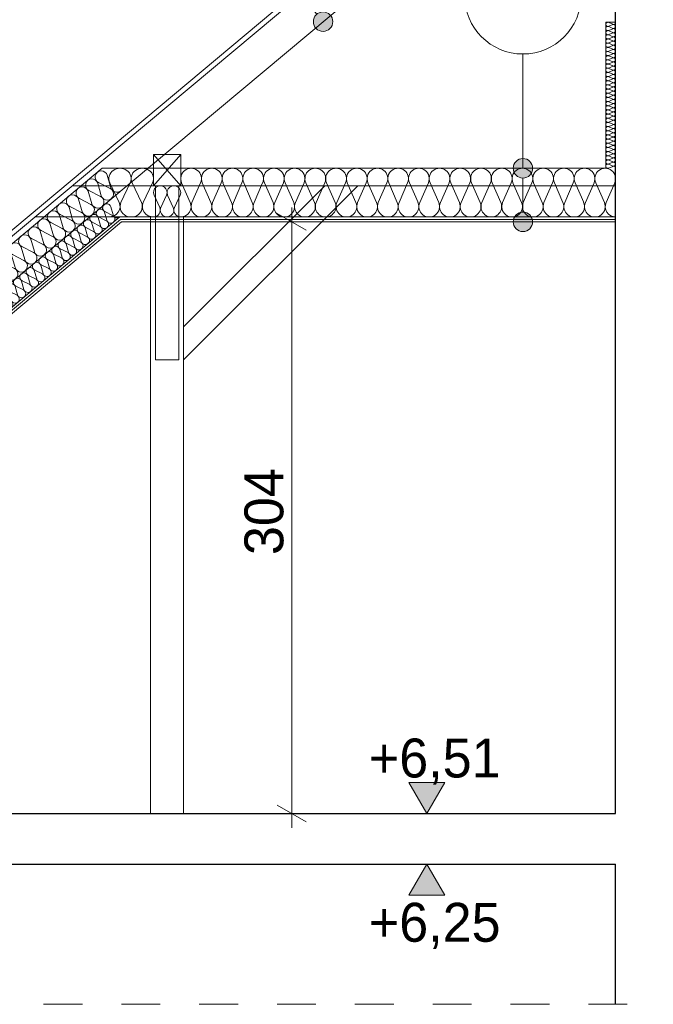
# Model space of a CAD drawing. Extents: x -149893 to 127691, y 5328 to 37028.
# Tile 69 of 88: x 70746 to 74003, y 18443 to 23501. Entities that reach past the tile are written whole.
import ezdxf

# ---------------------------------------------------------------- set-up
doc = ezdxf.new("R2010")
doc.units = 0
doc.header["$MEASUREMENT"] = 0
doc.linetypes.add('Przerywana', pattern=[400, 200, -200])
for name, color, linetype in [('Arch ocieplenie', 7, 'Continuous'), ('Arch opisy', 7, 'Continuous'), ('Arch wymiary', 7, 'Continuous'), ('Arch ściany działowe', 7, 'Continuous')]:
    doc.layers.add(name, color=color, linetype=linetype)
doc.layers.add('Arch ocieplenie_Nr_Pióra__24', color=7, linetype='Continuous', lineweight=13, true_color=0x029e21)
for name, color, linetype, lineweight in [('Arch opisy_Nr_Pióra__21', 7, 'Continuous', 13), ('Arch wymiary_Nr_Pióra__21', 7, 'Continuous', 13), ('Arch ściany działowe_Nr_Pióra__5', 7, 'Continuous', 13), ('INWENT DACH_Nr_Pióra__21', 7, 'Continuous', 13), ('INWENT KONST. DREWNIANA_Nr_Pióra__21', 7, 'Continuous', 13), ('INWENT OPISY_Nr_Pióra__21', 7, 'Continuous', 13), ('INWENT STROPY_Nr_Pióra__1', 7, 'Continuous', 25), ('INWENT.ŚCIANY_Nr_Pióra__1', 7, 'Continuous', 25)]:
    doc.layers.add(name, color=color, linetype=linetype, lineweight=lineweight)
doc.styles.add('GENERATED_STYLE_1', font='txt')
doc.dimstyles.new('GENERATED_STYLE__2', dxfattribs={"dimtxt": 200, "dimasz": 114, "dimexe": 0.18, "dimexo": 0, "dimgap": 0.09, "dimtad": 1, "dimdec": 0, "dimlfac": 0.1, "dimzin": 0, "dimdsep": 46, "dimtxsty": 'GENERATED_STYLE_1', "dimblk": 'ARROWHEAD_2', "dimblk1": 'ARROWHEAD_2', "dimblk2": 'ARROWHEAD_2', "dimcen": 0.09, "dimclrd": 7, "dimclre": 7, "dimclrt": 7, "dimazin": 0, "dimtfac": 1, "dimtdec": 4, "dimtmove": 0, "dimatfit": 3, "dimfxl": 0, "dimtolj": 1, "dimtzin": 0, "dimarcsym": 0})

# ---------------------------------------------------------------- blocks, each defined once
blk = doc.blocks.new('Ściana_21', base_point=(73808.8, 22462.8))
at = {"layer": 'Arch ściany działowe_Nr_Pióra__5', "linetype": 'Continuous'}
for p, q in [((73808.8, 22475.3), (71265.2, 22475.3)), ((71269.7, 22462.8), (73808.8, 22462.8)), ((73808.8, 22462.8), (73808.8, 22475.3))]:
    blk.add_line(p, q, dxfattribs=at)
blk = doc.blocks.new('Ściana_22', base_point=(73808.8, 22475.3))
at = {"layer": 'Arch ściany działowe_Nr_Pióra__5', "linetype": 'Continuous'}
for p, q in [((73808.8, 22487.8), (71260.7, 22487.8)), ((71265.2, 22475.3), (73808.8, 22475.3)), ((73808.8, 22475.3), (73808.8, 22487.8))]:
    blk.add_line(p, q, dxfattribs=at)
blk = doc.blocks.new('Ściana_23', base_point=(71269.7, 22462.8))
at = {"layer": 'Arch ściany działowe_Nr_Pióra__5', "linetype": 'Continuous'}
for p, q in [((71265.2, 22475.3), (68636.3, 20278.4)), ((68648.8, 20272.5), (71269.7, 22462.8))]:
    blk.add_line(p, q, dxfattribs=at)
blk = doc.blocks.new('Ściana_24', base_point=(71265.2, 22475.3))
at = {"layer": 'Arch ściany działowe_Nr_Pióra__5', "linetype": 'Continuous'}
for p, q in [((71260.7, 22487.8), (68623.8, 20284.2)), ((68636.3, 20278.4), (71265.2, 22475.3))]:
    blk.add_line(p, q, dxfattribs=at)
blk = doc.blocks.new('Izolacja cieplna 14_71', base_point=(71573.8, 22487.8))
at = {"layer": 'Arch ocieplenie_Nr_Pióra__24', "linetype": 'Continuous'}
for p, q in [((71578.3, 22663.3), (71622.5, 22562.3)), ((71631.5, 22562.3), (71675.8, 22663.3)), ((71684.7, 22663.3), (71729, 22562.3)), ((71737.9, 22562.3), (71782.2, 22663.3)), ((71791.1, 22663.3), (71835.4, 22562.3)), ((71844.3, 22562.3), (71888.6, 22663.3)), ((71897.6, 22663.3), (71941.8, 22562.3)), ((71950.8, 22562.3), (71995, 22663.3)), ((72004, 22663.3), (72048.3, 22562.3)), ((72057.2, 22562.3), (72101.5, 22663.3)), ((72110.4, 22663.3), (72154.7, 22562.3)), ((72163.6, 22562.3), (72207.9, 22663.3)), ((72216.8, 22663.3), (72261.1, 22562.3)), ((72270.1, 22562.3), (72314.3, 22663.3)), ((72323.3, 22663.3), (72367.5, 22562.3)), ((72376.5, 22562.3), (72420.8, 22663.3)), ((72429.7, 22663.3), (72474, 22562.3)), ((72482.9, 22562.3), (72527.2, 22663.3)), ((72536.1, 22663.3), (72580.4, 22562.3)), ((72589.3, 22562.3), (72633.6, 22663.3)), ((72642.6, 22663.3), (72686.8, 22562.3)), ((72695.8, 22562.3), (72740, 22663.3)), ((72749, 22663.3), (72793.3, 22562.3)), ((72802.2, 22562.3), (72846.5, 22663.3)), ((72855.4, 22663.3), (72899.7, 22562.3)), ((72908.6, 22562.3), (72952.9, 22663.3)), ((72961.8, 22663.3), (73006.1, 22562.3)), ((73015.1, 22562.3), (73059.3, 22663.3)), ((73068.3, 22663.3), (73112.5, 22562.3)), ((73121.5, 22562.3), (73165.8, 22663.3)), ((73174.7, 22663.3), (73219, 22562.3)), ((73227.9, 22562.3), (73272.2, 22663.3)), ((73281.1, 22663.3), (73325.4, 22562.3)), ((73334.3, 22562.3), (73378.6, 22663.3)), ((73387.6, 22663.3), (73431.8, 22562.3)), ((73440.8, 22562.3), (73485, 22663.3)), ((73494, 22663.3), (73538.3, 22562.3)), ((73547.2, 22562.3), (73591.5, 22663.3)), ((73600.4, 22663.3), (73644.7, 22562.3)), ((73653.6, 22562.3), (73697.9, 22663.3)), ((73706.8, 22663.3), (73751.1, 22562.3)), ((73760.1, 22562.3), (73804.3, 22663.3))]:
    blk.add_line(p, q, dxfattribs=at)
for centre, start_param, end_param in [((71627, 22684.7), 5.870392, 9.837571), ((71733.4, 22684.7), 5.870392, 9.837571), ((71839.9, 22684.7), 5.870392, 9.837571), ((71946.3, 22684.7), 5.870392, 9.837571), ((72052.7, 22684.7), 5.870392, 9.837571), ((72159.2, 22684.7), 5.870392, 9.837571), ((72265.6, 22684.7), 5.870392, 9.837571), ((72372, 22684.7), 5.870392, 9.837571), ((72478.4, 22684.7), 5.870392, 9.837571), ((72584.9, 22684.7), 5.870392, 9.837571), ((72691.3, 22684.7), 5.870392, 9.837571), ((72797.7, 22684.7), 5.870392, 9.837571), ((72904.2, 22684.7), 5.870392, 9.837571), ((73010.6, 22684.7), 5.870392, 9.837571), ((73117, 22684.7), 5.870392, 9.837571), ((73223.4, 22684.7), 5.870392, 9.837571), ((73329.9, 22684.7), 5.870392, 9.837571), ((73436.3, 22684.7), 5.870392, 9.837571), ((73542.7, 22684.7), 5.870392, 9.837571), ((73649.2, 22684.7), 5.870392, 9.837571), ((73755.6, 22684.7), 5.870392, 9.837571), ((71573.8, 22541), 4.712389, 6.695979), ((71680.2, 22541), 2.7288, 6.695979), ((71786.7, 22541), 2.7288, 6.695979), ((71893.1, 22541), 2.7288, 6.695979), ((71999.5, 22541), 2.7288, 6.695979), ((72105.9, 22541), 2.7288, 6.695979), ((72212.4, 22541), 2.7288, 6.695979), ((72318.8, 22541), 2.7288, 6.695979), ((72425.2, 22541), 2.7288, 6.695979), ((72531.7, 22541), 2.7288, 6.695979), ((72638.1, 22541), 2.7288, 6.695979), ((72744.5, 22541), 2.7288, 6.695979), ((72850.9, 22541), 2.7288, 6.695979), ((72957.4, 22541), 2.7288, 6.695979), ((73063.8, 22541), 2.7288, 6.695979), ((73170.2, 22541), 2.7288, 6.695979), ((73276.7, 22541), 2.7288, 6.695979), ((73383.1, 22541), 2.7288, 6.695979), ((73489.5, 22541), 2.7288, 6.695979), ((73595.9, 22541), 2.7288, 6.695979), ((73702.4, 22541), 2.7288, 6.695979), ((73808.8, 22541), 2.7288, 4.712389)]:
    blk.add_ellipse(centre, major_axis=(53.2, 0), ratio=0.999159, start_param=start_param, end_param=end_param, dxfattribs=at)
blk = doc.blocks.new('Izolacja cieplna 14_72', base_point=(68463.3, 20280.4))
at = {"layer": 'Arch ocieplenie_Nr_Pióra__24', "linetype": 'Continuous'}
for p, q in [((71151.5, 22664.2), (71210.8, 22634.8)), ((71215, 22638.2), (71196.6, 22701.8)), ((71116.6, 22556), (71098.2, 22619.6)), ((71102.3, 22623.1), (71161.7, 22593.7)), ((71165.8, 22597.1), (71147.4, 22660.7)), ((71067.4, 22514.9), (71049, 22578.5)), ((71053.2, 22582), (71112.5, 22552.6)), ((71018.3, 22473.8), (70999.9, 22537.4)), ((71004, 22540.9), (71063.3, 22511.5)), ((70969.1, 22432.7), (70950.7, 22496.3)), ((70954.8, 22499.8), (71014.1, 22470.4)), ((70870.8, 22350.5), (70852.3, 22414.1)), ((70856.5, 22417.6), (70915.8, 22388.2)), ((70919.9, 22391.6), (70901.5, 22455.2)), ((70905.7, 22458.7), (70965, 22429.3)), ((70821.6, 22309.5), (70803.2, 22373.1)), ((70807.3, 22376.5), (70866.6, 22347.1)), ((70772.4, 22268.4), (70754, 22332)), ((70758.1, 22335.4), (70817.5, 22306)), ((70723.2, 22227.3), (70704.8, 22290.9)), ((70709, 22294.3), (70768.3, 22264.9)), ((70624.9, 22145.1), (70606.5, 22208.7)), ((70610.6, 22212.1), (70669.9, 22182.7)), ((70674.1, 22186.2), (70655.7, 22249.8)), ((70659.8, 22253.2), (70719.1, 22223.8)), ((70575.7, 22104), (70557.3, 22167.6)), ((70561.4, 22171), (70620.8, 22141.6)), ((70526.5, 22062.9), (70508.1, 22126.5)), ((70512.3, 22129.9), (70571.6, 22100.5)), ((70477.4, 22021.8), (70459, 22085.4)), ((70463.1, 22088.8), (70522.4, 22059.4)), ((70364.7, 22006.7), (70424.1, 21977.2)), ((70428.2, 21980.7), (70409.8, 22044.3)), ((70413.9, 22047.8), (70473.2, 22018.3)), ((70329.8, 21898.5), (70311.4, 21962.1)), ((70315.6, 21965.6), (70374.9, 21936.2)), ((70379, 21939.6), (70360.6, 22003.2)), ((70280.7, 21857.4), (70262.3, 21921)), ((70266.4, 21924.5), (70325.7, 21895.1)), ((70231.5, 21816.3), (70213.1, 21879.9)), ((70217.2, 21883.4), (70276.5, 21854)), ((70182.3, 21775.2), (70163.9, 21838.8)), ((70168.1, 21842.3), (70227.4, 21812.9)), ((70084, 21693), (70065.6, 21756.6)), ((70069.7, 21760.1), (70129, 21730.7)), ((70133.2, 21734.1), (70114.7, 21797.7)), ((70118.9, 21801.2), (70178.2, 21771.8)), ((70034.8, 21651.9), (70016.4, 21715.5)), ((70020.5, 21719), (70079.9, 21689.6)), ((69985.6, 21610.9), (69967.2, 21674.4)), ((69971.4, 21677.9), (70030.7, 21648.5)), ((69936.5, 21569.8), (69918.1, 21633.4)), ((69922.2, 21636.8), (69981.5, 21607.4)), ((69838.1, 21487.6), (69819.7, 21551.2)), ((69823.8, 21554.6), (69883.2, 21525.2)), ((69887.3, 21528.7), (69868.9, 21592.3)), ((69873, 21595.7), (69932.3, 21566.3)), ((69788.9, 21446.5), (69770.5, 21510.1)), ((69774.7, 21513.5), (69834, 21484.1)), ((69739.8, 21405.4), (69721.4, 21469)), ((69725.5, 21472.4), (69784.8, 21443)), ((69690.6, 21364.3), (69672.2, 21427.9)), ((69676.3, 21431.3), (69735.6, 21401.9)), ((69578, 21349.1), (69637.3, 21319.7)), ((69641.4, 21323.2), (69623, 21386.8)), ((69627.1, 21390.2), (69686.5, 21360.8)), ((69543.1, 21241), (69524.7, 21304.6)), ((69528.8, 21308.1), (69588.1, 21278.6)), ((69592.2, 21282.1), (69573.8, 21345.7)), ((69493.9, 21199.9), (69475.5, 21263.5)), ((69479.6, 21267), (69538.9, 21237.6)), ((69444.7, 21158.8), (69426.3, 21222.4)), ((69430.5, 21225.9), (69489.8, 21196.5)), ((69395.6, 21117.7), (69377.1, 21181.3)), ((69381.3, 21184.8), (69440.6, 21155.4)), ((69297.2, 21035.5), (69278.8, 21099.1)), ((69282.9, 21102.6), (69342.2, 21073.2)), ((69346.4, 21076.6), (69328, 21140.2)), ((69332.1, 21143.7), (69391.4, 21114.3)), ((69248, 20994.4), (69229.6, 21058)), ((69233.8, 21061.5), (69293.1, 21032.1)), ((69198.9, 20953.3), (69180.5, 21016.9)), ((69184.6, 21020.4), (69243.9, 20991)), ((69149.7, 20912.3), (69131.3, 20975.8)), ((69135.4, 20979.3), (69194.7, 20949.9)), ((69051.3, 20830.1), (69032.9, 20893.7)), ((69037.1, 20897.1), (69096.4, 20867.7)), ((69100.5, 20871.2), (69082.1, 20934.8)), ((69086.2, 20938.2), (69145.6, 20908.8)), ((69002.2, 20789), (68983.8, 20852.6)), ((68987.9, 20856), (69047.2, 20826.6)), ((68953, 20747.9), (68934.6, 20811.5)), ((68938.7, 20814.9), (68998, 20785.5)), ((68903.8, 20706.8), (68885.4, 20770.4)), ((68889.5, 20773.8), (68948.9, 20744.4)), ((68791.2, 20691.6), (68850.5, 20662.2)), ((68854.6, 20665.7), (68836.2, 20729.3)), ((68840.4, 20732.7), (68899.7, 20703.3)), ((68756.3, 20583.5), (68737.9, 20647.1)), ((68742, 20650.5), (68801.3, 20621.1)), ((68805.5, 20624.6), (68787.1, 20688.2)), ((68707.1, 20542.4), (68688.7, 20606)), ((68692.8, 20609.5), (68752.2, 20580)), ((68658, 20501.3), (68639.5, 20564.9)), ((68643.7, 20568.4), (68703, 20539)), ((68608.8, 20460.2), (68590.4, 20523.8)), ((68594.5, 20527.3), (68653.8, 20497.9)), ((68510.4, 20378), (68492, 20441.6)), ((68496.2, 20445.1), (68555.5, 20415.7)), ((68559.6, 20419.1), (68541.2, 20482.7)), ((68545.3, 20486.2), (68604.6, 20456.8)), ((68461.3, 20336.9), (68442.9, 20400.5)), ((68447, 20404), (68506.3, 20374.6)), ((68397.8, 20362.9), (68457.1, 20333.5))]:
    blk.add_line(p, q, dxfattribs=at)
for centre, start_param, end_param in [((71165.8, 22692.8), 5.870392, 9.837571), ((71116.7, 22651.7), 5.870392, 9.837571), ((71067.5, 22610.6), 5.870392, 9.837571), ((71196.5, 22606.1), 2.7288, 6.695979), ((71245.7, 22647.2), 2.7288, 4.712389), ((70969.1, 22528.4), 5.870392, 9.837571), ((71018.3, 22569.5), 5.870392, 9.837571), ((71147.4, 22565), 2.7288, 6.695979), ((70920, 22487.3), 5.870392, 9.837571), ((71049, 22482.8), 2.7288, 6.695979), ((71098.2, 22523.9), 2.7288, 6.695979), ((70870.8, 22446.2), 5.870392, 9.837571), ((70999.8, 22441.7), 2.7288, 6.695979), ((70821.6, 22405.1), 5.870392, 9.837571), ((70950.7, 22400.6), 2.7288, 6.695979), ((70772.4, 22364.1), 5.870392, 9.837571), ((70901.5, 22359.5), 2.7288, 6.695979), ((70674.1, 22281.9), 5.870392, 9.837571), ((70723.3, 22323), 5.870392, 9.837571), ((70852.3, 22318.5), 2.7288, 6.695979), ((70624.9, 22240.8), 5.870392, 9.837571), ((70754, 22236.3), 2.7288, 6.695979), ((70803.1, 22277.4), 2.7288, 6.695979), ((70575.8, 22199.7), 5.870392, 9.837571), ((70704.8, 22195.2), 2.7288, 6.695979), ((70526.6, 22158.6), 5.870392, 9.837571), ((70655.6, 22154.1), 2.7288, 6.695979), ((70428.2, 22076.4), 5.870392, 9.837571), ((70477.4, 22117.5), 5.870392, 9.837571), ((70606.4, 22113), 2.7288, 6.695979), ((70379.1, 22035.3), 5.870392, 9.837571), ((70508.1, 22030.8), 2.7288, 6.695979), ((70557.3, 22071.9), 2.7288, 6.695979), ((70329.9, 21994.2), 5.870392, 9.837571), ((70458.9, 21989.7), 2.7288, 6.695979), ((70280.7, 21953.1), 5.870392, 9.837571), ((70409.7, 21948.6), 2.7288, 6.695979), ((70182.4, 21870.9), 5.870392, 9.837571), ((70231.5, 21912), 5.870392, 9.837571), ((70360.6, 21907.5), 2.7288, 6.695979), ((70133.2, 21829.8), 5.870392, 9.837571), ((70262.2, 21825.3), 2.7288, 6.695979), ((70311.4, 21866.4), 2.7288, 6.695979), ((70084, 21788.7), 5.870392, 9.837571), ((70213.1, 21784.2), 2.7288, 6.695979), ((70034.8, 21747.6), 5.870392, 9.837571), ((70163.9, 21743.1), 2.7288, 6.695979), ((69985.7, 21706.5), 5.870392, 9.837571), ((70114.7, 21702), 2.7288, 6.695979), ((69887.3, 21624.4), 5.870392, 9.837571), ((69936.5, 21665.4), 5.870392, 9.837571), ((70065.5, 21660.9), 2.7288, 6.695979), ((69838.2, 21583.3), 5.870392, 9.837571), ((69967.2, 21578.8), 2.7288, 6.695979), ((70016.4, 21619.9), 2.7288, 6.695979), ((69789, 21542.2), 5.870392, 9.837571), ((69918, 21537.7), 2.7288, 6.695979), ((69739.8, 21501.1), 5.870392, 9.837571), ((69868.8, 21496.6), 2.7288, 6.695979), ((69641.5, 21418.9), 5.870392, 9.837571), ((69690.6, 21460), 5.870392, 9.837571), ((69819.7, 21455.5), 2.7288, 6.695979), ((69592.3, 21377.8), 5.870392, 9.837571), ((69721.3, 21373.3), 2.7288, 6.695979), ((69770.5, 21414.4), 2.7288, 6.695979), ((69543.1, 21336.7), 5.870392, 9.837571), ((69672.1, 21332.2), 2.7288, 6.695979), ((69493.9, 21295.6), 5.870392, 9.837571), ((69623, 21291.1), 2.7288, 6.695979), ((69395.6, 21213.4), 5.870392, 9.837571), ((69444.8, 21254.5), 5.870392, 9.837571), ((69573.8, 21250), 2.7288, 6.695979), ((69346.4, 21172.3), 5.870392, 9.837571), ((69475.5, 21167.8), 2.7288, 6.695979), ((69524.6, 21208.9), 2.7288, 6.695979), ((69297.2, 21131.2), 5.870392, 9.837571), ((69426.3, 21126.7), 2.7288, 6.695979), ((69248.1, 21090.1), 5.870392, 9.837571), ((69377.1, 21085.6), 2.7288, 6.695979), ((69198.9, 21049), 5.870392, 9.837571), ((69327.9, 21044.5), 2.7288, 6.695979), ((69100.6, 20966.8), 5.870392, 9.837571), ((69149.7, 21007.9), 5.870392, 9.837571), ((69278.8, 21003.4), 2.7288, 6.695979), ((69051.4, 20925.8), 5.870392, 9.837571), ((69180.4, 20921.3), 2.7288, 6.695979), ((69229.6, 20962.3), 2.7288, 6.695979), ((69002.2, 20884.7), 5.870392, 9.837571), ((69131.2, 20880.2), 2.7288, 6.695979), ((68953, 20843.6), 5.870392, 9.837571), ((69082.1, 20839.1), 2.7288, 6.695979), ((68854.7, 20761.4), 5.870392, 9.837571), ((68903.9, 20802.5), 5.870392, 9.837571), ((69032.9, 20798), 2.7288, 6.695979), ((68805.5, 20720.3), 5.870392, 9.837571), ((68934.5, 20715.8), 2.7288, 6.695979), ((68983.7, 20756.9), 2.7288, 6.695979), ((68756.3, 20679.2), 5.870392, 9.837571), ((68885.4, 20674.7), 2.7288, 6.695979), ((68707.2, 20638.1), 5.870392, 9.837571), ((68836.2, 20633.6), 2.7288, 6.695979), ((68608.8, 20555.9), 5.870392, 9.837571), ((68658, 20597), 5.870392, 9.837571), ((68787, 20592.5), 2.7288, 6.695979), ((68559.6, 20514.8), 5.870392, 9.837571), ((68688.7, 20510.3), 2.7288, 6.695979), ((68737.9, 20551.4), 2.7288, 6.695979), ((68510.5, 20473.7), 5.870392, 9.837571), ((68639.5, 20469.2), 2.7288, 6.695979), ((68461.3, 20432.6), 5.870392, 9.837571), ((68590.3, 20428.1), 2.7288, 6.695979), ((68412.1, 20391.5), 5.870392, 9.837571), ((68541.2, 20387), 2.7288, 6.695979), ((68492, 20345.9), 2.7288, 6.695979), ((68442.8, 20304.8), 4.712389, 6.695979)]:
    blk.add_ellipse(centre, major_axis=(24.6, 20.5), ratio=0.995622, start_param=start_param, end_param=end_param, dxfattribs=at)
blk = doc.blocks.new('Izolacja cieplna 14_73', base_point=(68609.1, 20271.9))
at = {"layer": 'Arch ocieplenie_Nr_Pióra__24', "linetype": 'Continuous'}
for p, q in [((71193.8, 22470.8), (71181.5, 22513.2)), ((71184.3, 22515.5), (71223.8, 22495.9)), ((71226.6, 22498.2), (71214.3, 22540.5)), ((71118.8, 22460.8), (71158.4, 22441.2)), ((71161.1, 22443.5), (71148.8, 22485.8)), ((71151.6, 22488.1), (71191.1, 22468.5)), ((71095.6, 22388.7), (71083.3, 22431.1)), ((71086.1, 22433.4), (71125.6, 22413.8)), ((71128.4, 22416.1), (71116.1, 22458.5)), ((71030.2, 22334), (71017.9, 22376.4)), ((71020.6, 22378.7), (71060.1, 22359.1)), ((71062.9, 22361.4), (71050.6, 22403.8)), ((71053.4, 22406.1), (71092.9, 22386.4)), ((70964.7, 22279.3), (70952.4, 22321.7)), ((70955.1, 22324), (70994.7, 22304.4)), ((70997.4, 22306.7), (70985.1, 22349)), ((70987.9, 22351.3), (71027.4, 22331.7)), ((70899.2, 22224.6), (70886.9, 22267)), ((70889.7, 22269.3), (70929.2, 22249.7)), ((70932, 22251.9), (70919.7, 22294.3)), ((70922.4, 22296.6), (70961.9, 22277)), ((70833.7, 22169.9), (70821.5, 22212.3)), ((70824.2, 22214.6), (70863.7, 22194.9)), ((70866.5, 22197.2), (70854.2, 22239.6)), ((70856.9, 22241.9), (70896.5, 22222.3)), ((70768.3, 22115.2), (70756, 22157.5)), ((70758.7, 22159.8), (70798.3, 22140.2)), ((70801, 22142.5), (70788.7, 22184.9)), ((70791.5, 22187.2), (70831, 22167.6)), ((70693.3, 22105.1), (70732.8, 22085.5)), ((70735.5, 22087.8), (70723.2, 22130.2)), ((70726, 22132.5), (70765.5, 22112.9)), ((70670.1, 22033.1), (70657.8, 22075.5)), ((70660.5, 22077.8), (70700, 22058.1)), ((70702.8, 22060.4), (70690.5, 22102.8)), ((70604.6, 21978.4), (70592.3, 22020.8)), ((70595.1, 22023.1), (70634.6, 22003.4)), ((70637.3, 22005.7), (70625, 22048.1)), ((70627.8, 22050.4), (70667.3, 22030.8)), ((70539.1, 21923.7), (70526.8, 21966)), ((70529.6, 21968.3), (70569.1, 21948.7)), ((70571.9, 21951), (70559.6, 21993.4)), ((70562.3, 21995.7), (70601.8, 21976.1)), ((70473.6, 21868.9), (70461.4, 21911.3)), ((70464.1, 21913.6), (70503.6, 21894)), ((70506.4, 21896.3), (70494.1, 21938.7)), ((70496.8, 21941), (70536.4, 21921.4)), ((70408.2, 21814.2), (70395.9, 21856.6)), ((70398.6, 21858.9), (70438.2, 21839.3)), ((70440.9, 21841.6), (70428.6, 21884)), ((70431.4, 21886.3), (70470.9, 21866.6)), ((70342.7, 21759.5), (70330.4, 21801.9)), ((70333.2, 21804.2), (70372.7, 21784.6)), ((70375.4, 21786.9), (70363.1, 21829.3)), ((70365.9, 21831.6), (70405.4, 21811.9)), ((70310, 21732.2), (70297.7, 21774.5)), ((70300.4, 21776.8), (70340, 21757.2)), ((70244.5, 21677.4), (70232.2, 21719.8)), ((70235, 21722.1), (70274.5, 21702.5)), ((70277.2, 21704.8), (70264.9, 21747.2)), ((70267.7, 21749.5), (70307.2, 21729.9)), ((70179, 21622.7), (70166.7, 21665.1)), ((70169.5, 21667.4), (70209, 21647.8)), ((70211.8, 21650.1), (70199.5, 21692.5)), ((70202.2, 21694.8), (70241.7, 21675.1)), ((70113.6, 21568), (70101.3, 21610.4)), ((70104, 21612.7), (70143.5, 21593.1)), ((70146.3, 21595.4), (70134, 21637.8)), ((70136.7, 21640.1), (70176.3, 21620.4)), ((70048.1, 21513.3), (70035.8, 21555.7)), ((70038.5, 21558), (70078.1, 21538.4)), ((70080.8, 21540.7), (70068.5, 21583)), ((70071.3, 21585.3), (70110.8, 21565.7)), ((69982.6, 21458.6), (69970.3, 21501)), ((69973.1, 21503.3), (70012.6, 21483.6)), ((70015.3, 21485.9), (70003.1, 21528.3)), ((70005.8, 21530.6), (70045.3, 21511)), ((69907.6, 21448.6), (69947.1, 21428.9)), ((69949.9, 21431.2), (69937.6, 21473.6)), ((69940.3, 21475.9), (69979.9, 21456.3)), ((69884.4, 21376.5), (69872.1, 21418.9)), ((69874.9, 21421.2), (69914.4, 21401.6)), ((69917.1, 21403.9), (69904.8, 21446.3)), ((69818.9, 21321.8), (69806.6, 21364.2)), ((69809.4, 21366.5), (69848.9, 21346.9)), ((69851.7, 21349.2), (69839.4, 21391.5)), ((69842.1, 21393.8), (69881.7, 21374.2)), ((69753.5, 21267.1), (69741.2, 21309.5)), ((69743.9, 21311.8), (69783.4, 21292.1)), ((69786.2, 21294.4), (69773.9, 21336.8)), ((69776.7, 21339.1), (69816.2, 21319.5)), ((69688, 21212.4), (69675.7, 21254.7)), ((69678.4, 21257), (69718, 21237.4)), ((69720.7, 21239.7), (69708.4, 21282.1)), ((69711.2, 21284.4), (69750.7, 21264.8)), ((69622.5, 21157.7), (69610.2, 21200)), ((69613, 21202.3), (69652.5, 21182.7)), ((69655.2, 21185), (69643, 21227.4)), ((69645.7, 21229.7), (69685.2, 21210.1)), ((69557, 21102.9), (69544.8, 21145.3)), ((69547.5, 21147.6), (69587, 21128)), ((69589.8, 21130.3), (69577.5, 21172.7)), ((69580.2, 21175), (69619.8, 21155.4)), ((69524.3, 21075.6), (69512, 21118)), ((69514.8, 21120.3), (69554.3, 21100.6)), ((69458.8, 21020.9), (69446.5, 21063.2)), ((69449.3, 21065.5), (69488.8, 21045.9)), ((69491.6, 21048.2), (69479.3, 21090.6)), ((69482, 21092.9), (69521.6, 21073.3)), ((69393.4, 20966.2), (69381.1, 21008.5)), ((69383.8, 21010.8), (69423.3, 20991.2)), ((69426.1, 20993.5), (69413.8, 21035.9)), ((69416.6, 21038.2), (69456.1, 21018.6)), ((69327.9, 20911.4), (69315.6, 20953.8)), ((69318.4, 20956.1), (69357.9, 20936.5)), ((69360.6, 20938.8), (69348.3, 20981.2)), ((69351.1, 20983.5), (69390.6, 20963.9)), ((69262.4, 20856.7), (69250.1, 20899.1)), ((69252.9, 20901.4), (69292.4, 20881.8)), ((69295.2, 20884.1), (69282.9, 20926.5)), ((69285.6, 20928.8), (69325.1, 20909.1)), ((69196.9, 20802), (69184.7, 20844.4)), ((69187.4, 20846.7), (69226.9, 20827.1)), ((69229.7, 20829.4), (69217.4, 20871.7)), ((69220.1, 20874), (69259.7, 20854.4)), ((69121.9, 20792), (69161.5, 20772.4)), ((69164.2, 20774.6), (69151.9, 20817)), ((69154.7, 20819.3), (69194.2, 20799.7)), ((69098.7, 20719.9), (69086.4, 20762.3)), ((69089.2, 20764.6), (69128.7, 20745)), ((69131.5, 20747.3), (69119.2, 20789.7)), ((69033.3, 20665.2), (69021, 20707.6)), ((69023.7, 20709.9), (69063.3, 20690.3)), ((69066, 20692.6), (69053.7, 20735)), ((69056.5, 20737.3), (69096, 20717.6)), ((68967.8, 20610.5), (68955.5, 20652.9)), ((68958.3, 20655.2), (68997.8, 20635.6)), ((69000.5, 20637.9), (68988.2, 20680.2)), ((68991, 20682.5), (69030.5, 20662.9)), ((68902.3, 20555.8), (68890, 20598.2)), ((68892.8, 20600.5), (68932.3, 20580.8)), ((68935.1, 20583.1), (68922.8, 20625.5)), ((68925.5, 20627.8), (68965, 20608.2)), ((68836.9, 20501.1), (68824.6, 20543.5)), ((68827.3, 20545.8), (68866.8, 20526.1)), ((68869.6, 20528.4), (68857.3, 20570.8)), ((68860, 20573.1), (68899.6, 20553.5)), ((68771.4, 20446.4), (68759.1, 20488.7)), ((68761.8, 20491), (68801.4, 20471.4)), ((68804.1, 20473.7), (68791.8, 20516.1)), ((68794.6, 20518.4), (68834.1, 20498.8)), ((68696.4, 20436.3), (68735.9, 20416.7)), ((68738.6, 20419), (68726.4, 20461.4)), ((68729.1, 20463.7), (68768.6, 20444.1)), ((68673.2, 20364.3), (68660.9, 20406.7)), ((68663.6, 20409), (68703.2, 20389.3)), ((68705.9, 20391.6), (68693.6, 20434)), ((68607.7, 20309.6), (68595.4, 20352)), ((68598.2, 20354.3), (68637.7, 20334.6)), ((68640.4, 20336.9), (68628.1, 20379.3)), ((68630.9, 20381.6), (68670.4, 20362)), ((68565.4, 20326.9), (68605, 20307.3))]:
    blk.add_line(p, q, dxfattribs=at)
for centre, start_param, end_param in [((71161.1, 22507.2), 5.870392, 9.837571), ((71193.8, 22534.6), 5.870392, 9.837571), ((71095.6, 22452.5), 5.870392, 9.837571), ((71128.3, 22479.9), 5.870392, 9.837571), ((71181.6, 22449.4), 2.7288, 6.695979), ((71214.3, 22476.8), 2.7288, 6.695979), ((71247, 22504.1), 2.7288, 4.712389), ((71030.1, 22397.8), 5.870392, 9.837571), ((71062.9, 22425.1), 5.870392, 9.837571), ((71116.1, 22394.7), 2.7288, 6.695979), ((71148.8, 22422.1), 2.7288, 6.695979), ((70964.7, 22343.1), 5.870392, 9.837571), ((70997.4, 22370.4), 5.870392, 9.837571), ((71050.6, 22340), 2.7288, 6.695979), ((71083.4, 22367.4), 2.7288, 6.695979), ((70899.2, 22288.3), 5.870392, 9.837571), ((70931.9, 22315.7), 5.870392, 9.837571), ((71017.9, 22312.6), 2.7288, 6.695979), ((70866.5, 22261), 5.870392, 9.837571), ((70952.4, 22257.9), 2.7288, 6.695979), ((70985.2, 22285.3), 2.7288, 6.695979), ((70801, 22206.3), 5.870392, 9.837571), ((70833.7, 22233.6), 5.870392, 9.837571), ((70886.9, 22203.2), 2.7288, 6.695979), ((70919.7, 22230.6), 2.7288, 6.695979), ((70735.5, 22151.6), 5.870392, 9.837571), ((70768.3, 22178.9), 5.870392, 9.837571), ((70821.5, 22148.5), 2.7288, 6.695979), ((70854.2, 22175.9), 2.7288, 6.695979), ((70670, 22096.8), 5.870392, 9.837571), ((70702.8, 22124.2), 5.870392, 9.837571), ((70756, 22093.8), 2.7288, 6.695979), ((70788.7, 22121.1), 2.7288, 6.695979), ((70604.6, 22042.1), 5.870392, 9.837571), ((70637.3, 22069.5), 5.870392, 9.837571), ((70690.5, 22039.1), 2.7288, 6.695979), ((70723.3, 22066.4), 2.7288, 6.695979), ((70539.1, 21987.4), 5.870392, 9.837571), ((70571.8, 22014.8), 5.870392, 9.837571), ((70657.8, 22011.7), 2.7288, 6.695979), ((70473.6, 21932.7), 5.870392, 9.837571), ((70506.4, 21960.1), 5.870392, 9.837571), ((70592.3, 21957), 2.7288, 6.695979), ((70625.1, 21984.4), 2.7288, 6.695979), ((70440.9, 21905.3), 5.870392, 9.837571), ((70526.8, 21902.3), 2.7288, 6.695979), ((70559.6, 21929.6), 2.7288, 6.695979), ((70375.4, 21850.6), 5.870392, 9.837571), ((70408.2, 21878), 5.870392, 9.837571), ((70461.4, 21847.6), 2.7288, 6.695979), ((70494.1, 21874.9), 2.7288, 6.695979), ((70310, 21795.9), 5.870392, 9.837571), ((70342.7, 21823.3), 5.870392, 9.837571), ((70395.9, 21792.9), 2.7288, 6.695979), ((70428.6, 21820.2), 2.7288, 6.695979), ((70244.5, 21741.2), 5.870392, 9.837571), ((70277.2, 21768.6), 5.870392, 9.837571), ((70330.4, 21738.1), 2.7288, 6.695979), ((70363.2, 21765.5), 2.7288, 6.695979), ((70179, 21686.5), 5.870392, 9.837571), ((70211.7, 21713.8), 5.870392, 9.837571), ((70265, 21683.4), 2.7288, 6.695979), ((70297.7, 21710.8), 2.7288, 6.695979), ((70113.5, 21631.8), 5.870392, 9.837571), ((70146.3, 21659.1), 5.870392, 9.837571), ((70232.2, 21656.1), 2.7288, 6.695979), ((70080.8, 21604.4), 5.870392, 9.837571), ((70166.8, 21601.4), 2.7288, 6.695979), ((70199.5, 21628.7), 2.7288, 6.695979), ((70015.3, 21549.7), 5.870392, 9.837571), ((70048.1, 21577.1), 5.870392, 9.837571), ((70101.3, 21546.6), 2.7288, 6.695979), ((70134, 21574), 2.7288, 6.695979), ((69949.9, 21495), 5.870392, 9.837571), ((69982.6, 21522.3), 5.870392, 9.837571), ((70035.8, 21491.9), 2.7288, 6.695979), ((70068.5, 21519.3), 2.7288, 6.695979), ((69884.4, 21440.3), 5.870392, 9.837571), ((69917.1, 21467.6), 5.870392, 9.837571), ((69970.3, 21437.2), 2.7288, 6.695979), ((70003.1, 21464.6), 2.7288, 6.695979), ((69818.9, 21385.6), 5.870392, 9.837571), ((69851.6, 21412.9), 5.870392, 9.837571), ((69904.9, 21382.5), 2.7288, 6.695979), ((69937.6, 21409.9), 2.7288, 6.695979), ((69753.4, 21330.8), 5.870392, 9.837571), ((69786.2, 21358.2), 5.870392, 9.837571), ((69839.4, 21327.8), 2.7288, 6.695979), ((69872.1, 21355.1), 2.7288, 6.695979), ((69688, 21276.1), 5.870392, 9.837571), ((69720.7, 21303.5), 5.870392, 9.837571), ((69806.7, 21300.4), 2.7288, 6.695979), ((69655.2, 21248.8), 5.870392, 9.837571), ((69741.2, 21245.7), 2.7288, 6.695979), ((69773.9, 21273.1), 2.7288, 6.695979), ((69589.8, 21194.1), 5.870392, 9.837571), ((69622.5, 21221.4), 5.870392, 9.837571), ((69675.7, 21191), 2.7288, 6.695979), ((69708.4, 21218.3), 2.7288, 6.695979), ((69524.3, 21139.3), 5.870392, 9.837571), ((69557, 21166.7), 5.870392, 9.837571), ((69610.2, 21136.3), 2.7288, 6.695979), ((69643, 21163.6), 2.7288, 6.695979), ((69458.8, 21084.6), 5.870392, 9.837571), ((69491.6, 21112), 5.870392, 9.837571), ((69544.8, 21081.6), 2.7288, 6.695979), ((69577.5, 21108.9), 2.7288, 6.695979), ((69393.3, 21029.9), 5.870392, 9.837571), ((69426.1, 21057.3), 5.870392, 9.837571), ((69479.3, 21026.8), 2.7288, 6.695979), ((69512, 21054.2), 2.7288, 6.695979), ((69327.9, 20975.2), 5.870392, 9.837571), ((69360.6, 21002.6), 5.870392, 9.837571), ((69446.6, 20999.5), 2.7288, 6.695979), ((69262.4, 20920.5), 5.870392, 9.837571), ((69295.1, 20947.8), 5.870392, 9.837571), ((69381.1, 20944.8), 2.7288, 6.695979), ((69413.8, 20972.1), 2.7288, 6.695979), ((69229.7, 20893.1), 5.870392, 9.837571), ((69315.6, 20890.1), 2.7288, 6.695979), ((69348.4, 20917.4), 2.7288, 6.695979), ((69164.2, 20838.4), 5.870392, 9.837571), ((69196.9, 20865.8), 5.870392, 9.837571), ((69250.1, 20835.3), 2.7288, 6.695979), ((69282.9, 20862.7), 2.7288, 6.695979), ((69098.7, 20783.7), 5.870392, 9.837571), ((69131.5, 20811), 5.870392, 9.837571), ((69184.7, 20780.6), 2.7288, 6.695979), ((69217.4, 20808), 2.7288, 6.695979), ((69033.2, 20729), 5.870392, 9.837571), ((69066, 20756.3), 5.870392, 9.837571), ((69119.2, 20725.9), 2.7288, 6.695979), ((69151.9, 20753.3), 2.7288, 6.695979), ((68967.8, 20674.3), 5.870392, 9.837571), ((69000.5, 20701.6), 5.870392, 9.837571), ((69053.7, 20671.2), 2.7288, 6.695979), ((69086.5, 20698.6), 2.7288, 6.695979), ((68902.3, 20619.5), 5.870392, 9.837571), ((68935, 20646.9), 5.870392, 9.837571), ((69021, 20643.8), 2.7288, 6.695979), ((68869.6, 20592.2), 5.870392, 9.837571), ((68955.5, 20589.1), 2.7288, 6.695979), ((68988.3, 20616.5), 2.7288, 6.695979), ((68804.1, 20537.5), 5.870392, 9.837571), ((68836.8, 20564.8), 5.870392, 9.837571), ((68890.1, 20534.4), 2.7288, 6.695979), ((68922.8, 20561.8), 2.7288, 6.695979), ((68738.6, 20482.8), 5.870392, 9.837571), ((68771.4, 20510.1), 5.870392, 9.837571), ((68824.6, 20479.7), 2.7288, 6.695979), ((68857.3, 20507.1), 2.7288, 6.695979), ((68673.2, 20428), 5.870392, 9.837571), ((68705.9, 20455.4), 5.870392, 9.837571), ((68759.1, 20425), 2.7288, 6.695979), ((68791.8, 20452.3), 2.7288, 6.695979), ((68607.7, 20373.3), 5.870392, 9.837571), ((68640.4, 20400.7), 5.870392, 9.837571), ((68693.6, 20370.3), 2.7288, 6.695979), ((68726.4, 20397.6), 2.7288, 6.695979), ((68574.9, 20346), 5.870392, 9.837571), ((68660.9, 20342.9), 2.7288, 6.695979), ((68595.4, 20288.2), 4.712389, 6.695979), ((68628.2, 20315.6), 2.7288, 6.695979)]:
    blk.add_ellipse(centre, major_axis=(16.4, 13.7), ratio=0.997031, start_param=start_param, end_param=end_param, dxfattribs=at)
blk = doc.blocks.new('Izolacja cieplna 14_74', base_point=(71433.8, 22487.8))
at = {"layer": 'Arch ocieplenie_Nr_Pióra__24', "linetype": 'Continuous'}
for p, q in [((71436.7, 22600.2), (71465.9, 22535.5)), ((71471.7, 22535.5), (71500.9, 22600.2)), ((71506.7, 22600.2), (71535.9, 22535.5)), ((71541.7, 22535.5), (71570.9, 22600.2))]:
    blk.add_line(p, q, dxfattribs=at)
for centre, start_param, end_param in [((71468.8, 22613.8), 5.870392, 9.837571), ((71538.8, 22613.8), 5.870392, 9.837571), ((71433.8, 22521.9), 4.712389, 6.695979), ((71503.8, 22521.9), 2.7288, 6.695979), ((71573.8, 22521.9), 2.7288, 4.712389)]:
    blk.add_ellipse(centre, major_axis=(35, 0), ratio=0.972257, start_param=start_param, end_param=end_param, dxfattribs=at)
blk = doc.blocks.new('Izolacja cieplna 14_75', base_point=(71204.8, 22487.8))
at = {"layer": 'Arch ocieplenie_Nr_Pióra__24', "linetype": 'Continuous'}
for p, q in [((71209.6, 22663.3), (71257.2, 22562.3)), ((71266.9, 22562.3), (71314.5, 22663.3)), ((71324.1, 22663.3), (71371.7, 22562.3)), ((71381.4, 22562.3), (71429, 22663.3))]:
    blk.add_line(p, q, dxfattribs=at)
for centre, start_param, end_param in [((71262, 22684.7), 5.870392, 9.837571), ((71376.5, 22684.7), 5.870392, 9.837571), ((71204.8, 22541), 4.712389, 6.695979), ((71319.3, 22541), 2.7288, 6.695979), ((71433.8, 22541), 2.7288, 4.712389)]:
    blk.add_ellipse(centre, major_axis=(57.3, 0), ratio=0.928697, start_param=start_param, end_param=end_param, dxfattribs=at)
blk = doc.blocks.new('Izolacja cieplna 14_83', base_point=(73808.8, 22737.8))
at = {"layer": 'Arch ocieplenie_Nr_Pióra__24', "linetype": 'Continuous'}
for p, q in [((73793.9, 23478), (73773.7, 23486.9)), ((73773.7, 23467.3), (73793.9, 23476.2)), ((73793.9, 23456.6), (73773.7, 23465.5)), ((73773.7, 23445.9), (73793.9, 23454.8)), ((73793.9, 23435.2), (73773.7, 23444.1)), ((73773.7, 23424.4), (73793.9, 23433.4)), ((73793.9, 23413.7), (73773.7, 23422.6)), ((73773.7, 23403), (73793.9, 23411.9)), ((73793.9, 23392.3), (73773.7, 23401.2)), ((73773.7, 23381.6), (73793.9, 23390.5)), ((73793.9, 23370.9), (73773.7, 23379.8)), ((73773.7, 23360.2), (73793.9, 23369.1)), ((73793.9, 23349.4), (73773.7, 23358.4)), ((73773.7, 23338.7), (73793.9, 23347.6)), ((73793.9, 23328), (73773.7, 23336.9)), ((73773.7, 23317.3), (73793.9, 23326.2)), ((73793.9, 23306.6), (73773.7, 23315.5)), ((73773.7, 23295.9), (73793.9, 23304.8)), ((73793.9, 23285.2), (73773.7, 23294.1)), ((73773.7, 23274.4), (73793.9, 23283.4)), ((73793.9, 23263.7), (73773.7, 23272.6)), ((73773.7, 23253), (73793.9, 23261.9)), ((73793.9, 23242.3), (73773.7, 23251.2)), ((73773.7, 23231.6), (73793.9, 23240.5)), ((73793.9, 23220.9), (73773.7, 23229.8)), ((73773.7, 23210.2), (73793.9, 23219.1)), ((73793.9, 23199.4), (73773.7, 23208.4)), ((73773.7, 23188.7), (73793.9, 23197.6)), ((73793.9, 23178), (73773.7, 23186.9)), ((73773.7, 23167.3), (73793.9, 23176.2)), ((73793.9, 23156.6), (73773.7, 23165.5)), ((73773.7, 23145.9), (73793.9, 23154.8)), ((73793.9, 23135.2), (73773.7, 23144.1)), ((73773.7, 23124.4), (73793.9, 23133.4)), ((73793.9, 23113.7), (73773.7, 23122.6)), ((73773.7, 23103), (73793.9, 23111.9)), ((73793.9, 23092.3), (73773.7, 23101.2)), ((73773.7, 23081.6), (73793.9, 23090.5)), ((73793.9, 23070.9), (73773.7, 23079.8)), ((73773.7, 23060.2), (73793.9, 23069.1)), ((73793.9, 23049.4), (73773.7, 23058.4)), ((73773.7, 23038.7), (73793.9, 23047.6)), ((73793.9, 23028), (73773.7, 23036.9)), ((73773.7, 23017.3), (73793.9, 23026.2)), ((73793.9, 23006.6), (73773.7, 23015.5)), ((73773.7, 22995.9), (73793.9, 23004.8)), ((73793.9, 22985.2), (73773.7, 22994.1)), ((73773.7, 22974.4), (73793.9, 22983.4)), ((73793.9, 22963.7), (73773.7, 22972.6)), ((73773.7, 22953), (73793.9, 22961.9)), ((73793.9, 22942.3), (73773.7, 22951.2)), ((73773.7, 22931.6), (73793.9, 22940.5)), ((73793.9, 22920.9), (73773.7, 22929.8)), ((73773.7, 22910.2), (73793.9, 22919.1)), ((73793.9, 22899.4), (73773.7, 22908.4)), ((73773.7, 22888.7), (73793.9, 22897.6)), ((73793.9, 22878), (73773.7, 22886.9)), ((73773.7, 22867.3), (73793.9, 22876.2)), ((73793.9, 22856.6), (73773.7, 22865.5)), ((73773.7, 22845.9), (73793.9, 22854.8)), ((73793.9, 22835.2), (73773.7, 22844.1)), ((73773.7, 22824.4), (73793.9, 22833.4)), ((73793.9, 22813.7), (73773.7, 22822.6)), ((73773.7, 22803), (73793.9, 22811.9)), ((73793.9, 22792.3), (73773.7, 22801.2)), ((73773.7, 22781.6), (73793.9, 22790.5)), ((73793.9, 22770.9), (73773.7, 22779.8)), ((73773.7, 22760.2), (73793.9, 22769.1)), ((73793.9, 22749.4), (73773.7, 22758.4)), ((73773.7, 22738.7), (73793.9, 22747.6))]:
    blk.add_line(p, q, dxfattribs=at)
for centre, start_param, end_param in [((73769.4, 23477.1), 5.870392, 9.837571), ((73798.2, 23487.8), 2.7288, 4.712389), ((73798.2, 23466.4), 2.7288, 6.695979), ((73769.4, 23455.7), 5.870392, 9.837571), ((73769.4, 23434.3), 5.870392, 9.837571), ((73769.4, 23412.8), 5.870392, 9.837571), ((73798.2, 23445), 2.7288, 6.695979), ((73798.2, 23423.5), 2.7288, 6.695979), ((73769.4, 23391.4), 5.870392, 9.837571), ((73769.4, 23370), 5.870392, 9.837571), ((73798.2, 23402.1), 2.7288, 6.695979), ((73798.2, 23380.7), 2.7288, 6.695979), ((73798.2, 23359.3), 2.7288, 6.695979), ((73769.4, 23348.5), 5.870392, 9.837571), ((73769.4, 23327.1), 5.870392, 9.837571), ((73798.2, 23337.8), 2.7288, 6.695979), ((73798.2, 23316.4), 2.7288, 6.695979), ((73769.4, 23305.7), 5.870392, 9.837571), ((73769.4, 23284.3), 5.870392, 9.837571), ((73769.4, 23262.8), 5.870392, 9.837571), ((73798.2, 23295), 2.7288, 6.695979), ((73798.2, 23273.5), 2.7288, 6.695979), ((73769.4, 23241.4), 5.870392, 9.837571), ((73769.4, 23220), 5.870392, 9.837571), ((73798.2, 23252.1), 2.7288, 6.695979), ((73798.2, 23230.7), 2.7288, 6.695979), ((73798.2, 23209.3), 2.7288, 6.695979), ((73769.4, 23198.5), 5.870392, 9.837571), ((73769.4, 23177.1), 5.870392, 9.837571), ((73769.4, 23155.7), 5.870392, 9.837571), ((73798.2, 23187.8), 2.7288, 6.695979), ((73798.2, 23166.4), 2.7288, 6.695979), ((73769.4, 23134.3), 5.870392, 9.837571), ((73769.4, 23112.8), 5.870392, 9.837571), ((73798.2, 23145), 2.7288, 6.695979), ((73798.2, 23123.5), 2.7288, 6.695979), ((73769.4, 23091.4), 5.870392, 9.837571), ((73769.4, 23070), 5.870392, 9.837571), ((73798.2, 23102.1), 2.7288, 6.695979), ((73798.2, 23080.7), 2.7288, 6.695979), ((73798.2, 23059.3), 2.7288, 6.695979), ((73769.4, 23048.5), 5.870392, 9.837571), ((73769.4, 23027.1), 5.870392, 9.837571), ((73769.4, 23005.7), 5.870392, 9.837571), ((73798.2, 23037.8), 2.7288, 6.695979), ((73798.2, 23016.4), 2.7288, 6.695979), ((73769.4, 22984.3), 5.870392, 9.837571), ((73769.4, 22962.8), 5.870392, 9.837571), ((73798.2, 22995), 2.7288, 6.695979), ((73798.2, 22973.5), 2.7288, 6.695979), ((73769.4, 22941.4), 5.870392, 9.837571), ((73769.4, 22920), 5.870392, 9.837571), ((73798.2, 22952.1), 2.7288, 6.695979), ((73798.2, 22930.7), 2.7288, 6.695979), ((73798.2, 22909.3), 2.7288, 6.695979), ((73769.4, 22898.5), 5.870392, 9.837571), ((73769.4, 22877.1), 5.870392, 9.837571), ((73769.4, 22855.7), 5.870392, 9.837571), ((73798.2, 22887.8), 2.7288, 6.695979), ((73798.2, 22866.4), 2.7288, 6.695979), ((73769.4, 22834.3), 5.870392, 9.837571), ((73769.4, 22812.8), 5.870392, 9.837571), ((73798.2, 22845), 2.7288, 6.695979), ((73798.2, 22823.5), 2.7288, 6.695979), ((73798.2, 22802.1), 2.7288, 6.695979), ((73769.4, 22791.4), 5.870392, 9.837571), ((73769.4, 22770), 5.870392, 9.837571), ((73798.2, 22780.7), 2.7288, 6.695979), ((73798.2, 22759.3), 2.7288, 6.695979), ((73769.4, 22748.5), 5.870392, 9.837571), ((73798.2, 22737.8), 4.712389, 6.695979)]:
    blk.add_ellipse(centre, major_axis=(0, 10.7), ratio=0.992498, start_param=start_param, end_param=end_param, dxfattribs=at)
blk = doc.blocks.new('Linia_17', base_point=(72305.4, 23491.2))
at = {"layer": 'Arch opisy_Nr_Pióra__21', "linetype": 'Continuous'}
for points in [[(72218.8, 23654.6), (72215, 23673.7), (72204.2, 23689.9), (72188, 23700.8), (72168.8, 23704.6), (72149.7, 23700.8), (72133.5, 23689.9), (72122.7, 23673.7), (72118.8, 23654.6), (72122.7, 23635.4), (72133.5, 23619.2), (72149.7, 23608.4), (72168.8, 23604.6), (72188, 23608.4), (72204.2, 23619.2), (72215, 23635.4)], [(72355.4, 23491.2), (72351.6, 23510.3), (72340.7, 23526.6), (72324.5, 23537.4), (72305.4, 23541.2), (72286.2, 23537.4), (72270, 23526.6), (72259.2, 23510.3), (72255.4, 23491.2), (72259.2, 23472.1), (72270, 23455.9), (72286.2, 23445), (72305.4, 23441.2), (72324.5, 23445), (72340.7, 23455.9), (72351.6, 23472.1)]]:
    blk.add_hatch(color=256, dxfattribs=at).paths.add_polyline_path(points, flags=0)
blk.add_line((72273.3, 23529.6), (72200.9, 23616.2), dxfattribs=at)
for centre in [(72168.8, 23654.6), (72305.4, 23491.2)]:
    blk.add_circle(centre, 50, dxfattribs=at)
blk = doc.blocks.new('Linia_18', base_point=(73332.4, 22737.8))
at = {"layer": 'Arch opisy_Nr_Pióra__21', "linetype": 'Continuous'}
blk.add_line((73332.4, 22737.8), (73332.4, 23325), dxfattribs=at)
blk.add_circle((73332.4, 23625), 300, dxfattribs=at)
blk = doc.blocks.new('Linia_19', base_point=(73332.4, 22737.8))
at = {"layer": 'Arch opisy_Nr_Pióra__21', "linetype": 'Continuous'}
for points in [[(73382.4, 22737.8), (73378.6, 22757), (73367.7, 22773.2), (73351.5, 22784), (73332.4, 22787.8), (73313.3, 22784), (73297, 22773.2), (73286.2, 22757), (73282.4, 22737.8), (73286.2, 22718.7), (73297, 22702.5), (73313.3, 22691.6), (73332.4, 22687.8), (73351.5, 22691.6), (73367.7, 22702.5), (73378.6, 22718.7)], [(73382.4, 22462.8), (73378.6, 22482), (73367.7, 22498.2), (73351.5, 22509), (73332.4, 22512.8), (73313.3, 22509), (73297, 22498.2), (73286.2, 22482), (73282.4, 22462.8), (73286.2, 22443.7), (73297, 22427.5), (73313.3, 22416.6), (73332.4, 22412.8), (73351.5, 22416.6), (73367.7, 22427.5), (73378.6, 22443.7)]]:
    blk.add_hatch(color=256, dxfattribs=at).paths.add_polyline_path(points, flags=0)
blk.add_line((73332.4, 22687.8), (73332.4, 22512.8), dxfattribs=at)
for centre in [(73332.4, 22737.8), (73332.4, 22462.8)]:
    blk.add_circle(centre, 50, dxfattribs=at)
blk = doc.blocks.new('*D308')
at = {"layer": 'Arch wymiary_Nr_Pióra__21', "linetype": 'Continuous'}
for p, q in [((72144.1, 22462.8), (72144.1, 22536.2)), ((72256.6, 22462.8), (72031.6, 22462.8)), ((72219.1, 22419.5), (72069.1, 22506.1)), ((72144.1, 19422.8), (72144.1, 22462.8)), ((72069.1, 19466.1), (72219.1, 19379.5)), ((72256.6, 19422.8), (72031.6, 19422.8)), ((72144.1, 19349.5), (72144.1, 19422.8))]:
    blk.add_line(p, q, dxfattribs=at)
at = {"layer": 'Arch wymiary_Nr_Pióra__21', "insert": (72104.1, 20750.8), "char_height": 200, "attachment_point": 7, "rotation": 90, "style": 'GENERATED_STYLE_1'}
blk.add_mtext('{304}', dxfattribs=at)
blk = doc.blocks.new('ARROWHEAD_2')
at = {"color": 0, "linetype": 'Continuous', "lineweight": 0}
for p, q in [((-0.378, -0.655), (0.378, 0.655)), ((0, 0), (-1, 0))]:
    blk.add_line(p, q, dxfattribs=at)

msp = doc.modelspace()

# ---------------------------------------------------------------- hatches: boundary and pattern name
at = {"layer": 'Arch wymiary_Nr_Pióra__21', "linetype": 'Continuous'}
for points in [[(72838.2, 19422.8), (72745.4, 19582.8), (72931, 19582.8)], [(72838.2, 19162.8), (72745.4, 19002.8), (72931, 19002.8)]]:
    msp.add_hatch(color=256, dxfattribs=at).paths.add_polyline_path(points, flags=0)

# ---------------------------------------------------------------- linework, layer by layer
at = {"layer": 'Arch ocieplenie_Nr_Pióra__24', "linetype": 'Continuous'}
for p, q in [((73758.8, 22737.8), (73758.8, 23487.8)), ((73758.8, 23487.8), (73808.8, 23487.8)), ((68100.7, 20172.8), (71170, 22737.8)), ((71170, 22737.8), (73758.8, 22737.8))]:
    msp.add_line(p, q, dxfattribs=at)
at = {"layer": 'Arch wymiary_Nr_Pióra__21', "linetype": 'Continuous'}
for p, q in [((72745.4, 19582.8), (72931, 19582.8)), ((72838.2, 19422.8), (72745.4, 19582.8)), ((72931, 19582.8), (72838.2, 19422.8)), ((72838.2, 19422.8), (72718.2, 19422.8)), ((72838.2, 19422.8), (72958.2, 19422.8)), ((72838.2, 19162.8), (72718.2, 19162.8)), ((72838.2, 19162.8), (72745.4, 19002.8)), ((72931, 19002.8), (72838.2, 19162.8)), ((72838.2, 19162.8), (72958.2, 19162.8)), ((72745.4, 19002.8), (72931, 19002.8))]:
    msp.add_line(p, q, dxfattribs=at)
at = {"layer": 'INWENT DACH_Nr_Pióra__21', "linetype": 'Continuous'}
msp.add_line((73808.8, 25014.8), (67602.8, 19828.4), dxfattribs=at)
at = {"layer": 'INWENT KONST. DREWNIANA_Nr_Pióra__21', "linetype": 'Continuous'}
for p, q in [((73808.8, 24982.2), (67618.8, 19809.2)), ((73808.8, 24747.6), (67734.2, 19671.1)), ((71433.8, 22647.8), (71433.8, 22807.8)), ((71433.8, 22807.8), (71573.8, 22807.8)), ((71573.8, 22647.8), (71433.8, 22807.8)), ((71433.8, 22647.8), (71573.8, 22807.8)), ((71573.8, 22807.8), (71573.8, 22647.8)), ((71015.5, 22647.8), (73808.8, 22647.8)), ((71573.8, 22647.8), (71433.8, 22647.8)), ((71443.8, 21753.1), (71443.8, 22647.8)), ((71563.8, 21753.1), (71563.8, 22647.8)), ((71588.8, 21753.1), (72483.5, 22647.8)), ((71588.8, 21922.8), (72313.8, 22647.8)), ((73808.8, 22487.8), (70824, 22487.8)), ((71418.8, 19422.8), (71418.8, 22487.8)), ((71418.8, 22487.8), (71588.8, 22487.8)), ((71588.8, 22487.8), (71588.8, 19422.8)), ((71563.8, 21753.1), (71443.8, 21753.1))]:
    msp.add_line(p, q, dxfattribs=at)
at = {"layer": 'INWENT OPISY_Nr_Pióra__21', "linetype": 'Przerywana'}
msp.add_line((68068.8, 18442.8), (79998.8, 18442.8), dxfattribs=at)
at = {"layer": 'INWENT STROPY_Nr_Pióra__1', "linetype": 'Continuous'}
for p, q in [((68648.8, 19422.8), (73808.8, 19422.8)), ((68718.8, 19162.8), (73808.8, 19162.8))]:
    msp.add_line(p, q, dxfattribs=at)
at = {"layer": 'INWENT.ŚCIANY_Nr_Pióra__1', "linetype": 'Continuous'}
for p, q in [((73808.8, 19422.8), (73808.8, 25362.8)), ((73808.8, 18442.8), (73808.8, 19162.8))]:
    msp.add_line(p, q, dxfattribs=at)

# ---------------------------------------------------------------- block references
at = {"layer": 'Arch ocieplenie', "color": 104, "linetype": 'Continuous', "lineweight": 9, "true_color": 0x029e21}
for name, p in [('Izolacja cieplna 14_83', (73808.8, 22737.8)), ('Izolacja cieplna 14_72', (68463.3, 20280.4)), ('Izolacja cieplna 14_75', (71204.8, 22487.8)), ('Izolacja cieplna 14_71', (71573.8, 22487.8)), ('Izolacja cieplna 14_74', (71433.8, 22487.8)), ('Izolacja cieplna 14_73', (68609.1, 20271.9))]:
    msp.add_blockref(name, p, dxfattribs=at)
at = {"layer": 'Arch opisy', "linetype": 'Continuous'}
for name, p in [('Linia_18', (73332.4, 22737.8)), ('Linia_17', (72305.4, 23491.2)), ('Linia_19', (73332.4, 22737.8))]:
    msp.add_blockref(name, p, dxfattribs=at)
at = {"layer": 'Arch ściany działowe'}
for name, p in [('Ściana_24', (71265.2, 22475.3)), ('Ściana_23', (71269.7, 22462.8)), ('Ściana_22', (73808.8, 22475.3)), ('Ściana_21', (73808.8, 22462.8))]:
    msp.add_blockref(name, p, dxfattribs=at)

# ---------------------------------------------------------------- texts
at = {"layer": 'Arch wymiary_Nr_Pióra__21', "linetype": 'Continuous', "char_height": 200, "attachment_point": 7, "style": 'GENERATED_STYLE_1'}
for s, insert in [('{+6,51}', (72540.8, 19570.9)), ('{+6,25}', (72540.8, 18726.9))]:
    msp.add_mtext(s, dxfattribs=dict(at, insert=insert))

# ---------------------------------------------------------------- dimensions: what is measured, and where the dimension line sits
at = {"layer": 'Arch wymiary', "linetype": 'Continuous'}
dim = msp.add_linear_dim(base=(72144.1, 19422.8), p1=(73808.8, 19422.8), p2=(73808.8, 22462.8), angle=90, dimstyle='GENERATED_STYLE__2', dxfattribs=at)
dim.commit()
dim.dimension.update_dxf_attribs({"geometry": '*D308', "text_midpoint": (72004.1, 20978.5)})

doc.saveas('drawing.dxf')
